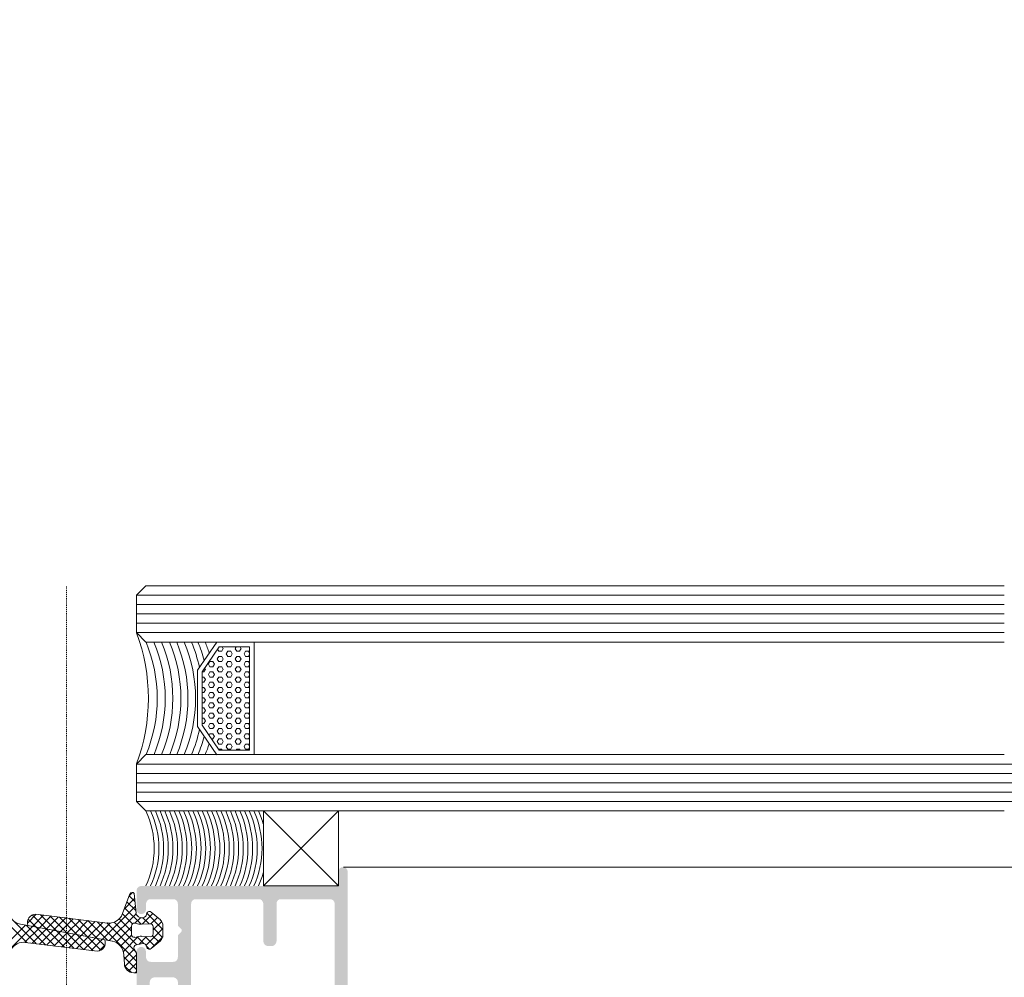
# Model space of a CAD drawing. Header units: millimetres. Extents: x -226731 to 126254, y -16359 to 60195.
# Tile 60 of 256: x -164127 to -164022, y 20937 to 21039. Entities that reach past the tile are written whole.
import ezdxf

# ---------------------------------------------------------------- set-up
doc = ezdxf.new("R2010")
doc.units = ezdxf.units.MM
doc.header["$LTSCALE"] = 0.1
doc.header["$MEASUREMENT"] = 0
doc.linetypes.add('CENTER', pattern=[2, 1.25, -0.25, 0.25, -0.25])
for name, color, linetype, lineweight in [('0_CCE_ FF_SIDE WALL SPRINKLER', 6, 'Continuous', 0), ('2_Centerline', 1, 'CENTER', 15), ('3_Hatch', 8, 'Continuous', 0), ('4. Glass', 140, 'Continuous', 15), ('SPRINKLER COVERAGE AREA', 1, 'Continuous', 9)]:
    doc.layers.add(name, color=color, linetype=linetype, lineweight=lineweight)
doc.layers.add('FIRE FIGHTING SERVICES', color=5, linetype='Continuous')

# ---------------------------------------------------------------- blocks, each defined once
blk = doc.blocks.new('*U429')
at = {"layer": '3_Hatch', "color": 8}
for p, q in [((29.56, 30.01), (1150, 30.01)), ((1150, 23, 0), (7.48, 23)), ((1150, 22, 0), (7.48, 22)), ((1150, 21, 0), (7.48, 21)), ((1150, 20, 0), (7.48, 20)), ((1150, 19, 0), (7.48, 19))]:
    blk.add_line(p, q, dxfattribs=at)
blk = doc.blocks.new('*U428')
at = {"layer": '3_Hatch'}
h = blk.add_hatch(color=8, dxfattribs=at)
h.dxf.hatch_style = 1
h.paths.add_polyline_path([(-28.61, 57.99), (-28.61, 92.53), (-28.57, 92.71), (-28.46, 92.87), (-28.28, 92.98), (-28.1, 93.02), (-22.9, 93.02), (-22.7, 92.98), (-22.54, 92.87), (-22.44, 92.71), (-22.41, 92.53), (-22.41, 57.99), (-22.44, 57.83), (-22.54, 57.65), (-22.7, 57.54), (-22.9, 57.52), (-28.1, 57.52), (-28.28, 57.54), (-28.46, 57.65), (-28.57, 57.83)], flags=16)
h.paths.add_polyline_path([(-22.35, 38.09), (-22.41, 37.89), (-22.41, 33.9), (-22.44, 33.7), (-22.54, 33.54), (-22.7, 33.43), (-22.9, 33.41), (-28.1, 33.41), (-28.28, 33.43), (-28.46, 33.54), (-28.57, 33.7), (-28.61, 33.9), (-28.61, 55.6), (-28.57, 55.8), (-28.46, 55.96), (-28.28, 56.07), (-28.1, 56.11), (-22.9, 56.11), (-22.7, 56.07), (-22.54, 55.96), (-22.44, 55.8), (-22.41, 55.6), (-22.41, 51.61), (-22.35, 51.41), (-22.24, 51.26), (-22.1, 51.15), (-21.9, 51.12), (-21.49, 51.12), (-21.31, 51.15), (-21.15, 51.26), (-21.04, 51.41), (-21, 51.61), (-21, 55.6), (-20.95, 55.8), (-20.84, 55.96), (-20.69, 56.07), (-20.49, 56.11), (-17.36, 56.11), (-17.16, 56.07), (-16.98, 55.96), (-16.87, 55.8), (-16.85, 55.6), (-16.85, 52.5), (-16.81, 52.32), (-16.7, 52.16), (-16.54, 52.05), (-16.35, 52.01), (-13.79, 52.01), (-13.61, 51.96), (-13.45, 51.85), (-13.34, 51.7), (-13.3, 51.5), (-13.3, 33.9), (-13.34, 33.7), (-13.45, 33.54), (-13.61, 33.43), (-13.79, 33.41), (-20.49, 33.41), (-20.69, 33.43), (-20.84, 33.54), (-20.95, 33.7), (-21, 33.9), (-21, 37.89), (-21.04, 38.09), (-21.15, 38.26), (-21.31, 38.37), (-21.49, 38.4), (-21.9, 38.4), (-22.1, 38.37), (-22.24, 38.26)], flags=16)
h.paths.add_polyline_path([(-11.89, 36.23), (-12.2, 36.54), (-12.29, 36.66), (-12.29, 36.83), (-12.2, 36.96), (-11.89, 37.27), (-11.89, 39.59), (-11.85, 39.79), (-11.74, 39.96), (-11.58, 40.07), (-11.38, 40.09), (-9, 40.09), (-8.8, 40.07), (-8.65, 39.96), (-8.54, 39.79), (-8.49, 39.59), (-8.49, 38.99), (-8.42, 38.75), (-8.36, 38.68), (-8.31, 38.6), (-8.23, 38.57), (-8.16, 38.53), (-8.09, 38.49), (-8, 38.49), (-7.92, 38.49), (-7.85, 38.51), (-7.78, 38.55), (-7.7, 38.59), (-7.65, 38.64), (-7.59, 38.69), (-7.54, 38.77), (-7.5, 38.86), (-7.48, 38.99), (-7.48, 43.3), (-7.52, 43.49), (-7.63, 43.65), (-7.79, 43.76), (-8, 43.8), (-8.38, 43.8), (-8.58, 43.76), (-8.76, 43.65), (-8.84, 43.49), (-8.89, 43.3), (-8.89, 42.24), (-8.93, 42.06), (-9.04, 41.9), (-9.2, 41.79), (-9.38, 41.73), (-11.38, 41.73), (-11.58, 41.79), (-11.74, 41.9), (-11.85, 42.06), (-11.89, 42.24), (-11.89, 51.5), (-11.85, 51.7), (-11.74, 51.85), (-11.58, 51.96), (-11.38, 52.01), (-9.38, 52.01), (-9.2, 51.96), (-9.04, 51.85), (-8.93, 51.7), (-8.89, 51.5), (-8.89, 49.91), (-8.84, 49.71), (-8.76, 49.54), (-8.58, 49.43), (-8.38, 49.4), (-8, 49.4), (-7.79, 49.43), (-7.63, 49.54), (-7.52, 49.71), (-7.48, 49.91), (-7.48, 57.01), (-7.52, 57.21), (-7.63, 57.35), (-7.79, 57.46), (-8, 57.52), (-9.92, 57.52), (-10.12, 57.46), (-10.26, 57.35), (-10.37, 57.21), (-10.43, 57.01), (-10.37, 56.8), (-10.26, 56.66), (-10.12, 56.55), (-9.92, 56.51), (-9.38, 56.51), (-9.2, 56.46), (-9.04, 56.35), (-8.93, 56.2), (-8.89, 56), (-8.89, 53.91), (-8.93, 53.71), (-9.04, 53.55), (-9.2, 53.44), (-9.38, 53.4), (-14.95, 53.4), (-15.15, 53.44), (-15.29, 53.55), (-15.4, 53.71), (-15.44, 53.91), (-15.44, 56), (-15.4, 56.2), (-15.29, 56.35), (-15.15, 56.46), (-14.95, 56.51), (-14.36, 56.51), (-14.25, 56.55), (-14.16, 56.58), (-14.07, 56.64), (-14.01, 56.71), (-13.96, 56.79), (-13.94, 56.88), (-13.92, 56.97), (-13.92, 57.06), (-13.94, 57.13), (-13.96, 57.22), (-14.01, 57.3), (-14.07, 57.37), (-14.16, 57.43), (-14.25, 57.48), (-14.42, 57.52), (-20.49, 57.52), (-20.69, 57.54), (-20.84, 57.65), (-20.95, 57.83), (-21, 57.99), (-21, 92.53), (-20.95, 92.71), (-20.84, 92.87), (-20.69, 92.98), (-20.49, 93.02), (-16.5, 93.02), (-16.3, 93.06), (-16.15, 93.17), (-16.04, 93.35), (-15.99, 93.52), (-15.99, 93.92), (-16.04, 94.12), (-16.15, 94.28), (-16.3, 94.39), (-16.5, 94.41), (-29.51, 94.41), (-29.69, 94.39), (-29.85, 94.28), (-29.96, 94.12), (-30, 93.92), (-30, 30.48), (-29.96, 30.3), (-29.85, 30.13), (-29.69, 30.02), (-29.51, 30.01), (-29.3, 30.02), (-29.14, 30.13), (-29.05, 30.3), (-29.01, 30.48), (-29.01, 31.49), (-28.96, 31.69), (-28.85, 31.84), (-28.7, 31.95), (-28.5, 32), (-8, 32), (-7.79, 32.04), (-7.63, 32.15), (-7.52, 32.31), (-7.48, 32.49), (-7.48, 34.51), (-7.52, 34.69), (-7.63, 34.85), (-7.79, 34.96), (-8, 35), (-8.18, 34.96), (-8.34, 34.85), (-8.45, 34.69), (-8.49, 34.51), (-8.49, 33.9), (-8.54, 33.7), (-8.65, 33.54), (-8.8, 33.43), (-9, 33.41), (-11.38, 33.41), (-11.58, 33.43), (-11.74, 33.54), (-11.85, 33.7), (-11.89, 33.9)])
at = {"layer": '2_Centerline', "color": 8, "ltscale": 0.25}
blk.add_line((0, 230.78), (0, 0), dxfattribs=at)
at = {"layer": '3_Hatch', "color": 8, "linetype": 'Continuous'}
for p, q in [((-7.48, 41.11), (-7.34, 41.26)), ((-7.48, 40.23), (-6.62, 41.09)), ((-6.21, 40.51), (-6.93, 41.23)), ((-6.14, 39.55), (-7.48, 40.9)), ((-7.48, 39.34), (-6.23, 40.59)), ((-3.29, 35.82), (-7.48, 40.01)), ((3.62, 36.31), (7.3, 39.98)), ((-7.65, 37.4), (-6.08, 38.98)), ((-4.3, 35.94), (-7.43, 39.07)), ((-7.23, 38.72), (-6.15, 39.79)), ((-4.12, 38.28), (-3.48, 38.92)), ((-3.83, 37.69), (-2.64, 38.88)), ((-2.21, 37.39), (-3.67, 38.85)), ((-1.13, 37.19), (-2.84, 38.9)), ((4.37, 36.17), (7.37, 39.17)), ((-10.3, 36.52), (-8.49, 38.34)), ((-10.28, 37.43), (-9.1, 38.61)), ((-9.19, 37.3), (-9.86, 37.97)), ((-8.39, 37.39), (-9.38, 38.37)), ((-8.51, 38.39), (-8.85, 38.73)), ((-8.55, 37.4), (-7.71, 38.23)), ((-7.55, 37.43), (-8.26, 38.14)), ((-5.1, 35.87), (-7.51, 38.27)), ((-7.44, 34.96), (-4.58, 37.83)), ((-6.94, 37.23), (-5.78, 38.4)), ((-6.94, 36.35), (-5.28, 38.01)), ((-2.28, 35.69), (-4.38, 37.79)), ((-3.3, 37.59), (-4.09, 38.39)), ((-3.08, 37.55), (-1.86, 38.78)), ((-2.34, 37.42), (-1.07, 38.68)), ((-0.04, 36.99), (-1.83, 38.78)), ((-1.59, 37.28), (-0.28, 38.59)), ((-0.85, 37.14), (0.5, 38.49)), ((1.05, 36.79), (-0.82, 38.65)), ((-0.1, 37), (1.29, 38.39)), ((2.13, 36.59), (0.19, 38.53)), ((0.64, 36.86), (2.08, 38.29)), ((3.22, 36.38), (1.2, 38.4)), ((1.39, 36.72), (2.86, 38.2)), ((2.13, 36.58), (3.65, 38.1)), ((4.3, 36.18), (2.21, 38.28)), ((2.88, 36.45), (4.44, 38)), ((7.48, 33.88), (3.21, 38.15)), ((7.22, 35.03), (4.22, 38.03)), ((-9.25, 36.47), (-10.26, 37.49)), ((-7.36, 34.16), (-3.83, 37.69)), ((-5.64, 35.52), (-6.94, 36.81)), ((-4.68, 35.96), (-3.08, 37.55)), ((-3.87, 35.89), (-2.34, 37.42)), ((-1.27, 35.57), (-3.3, 37.59)), ((-3.08, 35.79), (-1.59, 37.28)), ((-2.29, 35.69), (-0.85, 37.14)), ((-0.26, 35.44), (-2.21, 37.39)), ((-1.51, 35.6), (-0.1, 37)), ((0.74, 35.32), (-1.13, 37.19)), ((-0.72, 35.5), (0.64, 36.86)), ((1.75, 35.19), (-0.04, 36.99)), ((2.76, 35.07), (1.05, 36.79)), ((-8.57, 34.91), (-10.3, 36.65)), ((-10.17, 35.78), (-9.25, 36.69)), ((-9.71, 35.35), (-9.02, 36.04)), ((-9.23, 34.95), (-8.09, 36.08)), ((-8.16, 35.39), (-8.82, 36.04)), ((-6.21, 34.32), (-7.98, 36.09)), ((-7.91, 35.38), (-7.31, 35.98)), ((-5.97, 34.96), (-7.04, 36.04)), ((0.07, 35.4), (1.39, 36.72)), ((0.86, 35.31), (2.13, 36.58)), ((1.64, 35.21), (2.88, 36.45)), ((3.63, 35.09), (2.13, 36.59)), ((2.43, 35.11), (3.62, 36.31)), ((4.07, 35.53), (3.22, 36.38)), ((3.22, 35.01), (4.15, 35.95)), ((-6.46, 33.68), (-7.4, 34.63)), ((-6.7, 33.04), (-7.31, 33.65)), ((-7.28, 33.35), (-6.15, 34.49)), ((-7.06, 32.7), (-6.69, 33.06)), ((-19.53, 17.26, 0.02), (-19.43, 17.43, 0.02)), ((-19.43, 16.88, 0.02), (-19.53, 17.05, 0.02)), ((-19.11, 17.43, 0.02), (-19.43, 17.43, 0.02)), ((-19.11, 16.88, 0.02), (-19.43, 16.88, 0.02)), ((-18.95, 17.16, 0.02), (-19.11, 17.43, 0.02)), ((-19.11, 16.88, 0.02), (-18.95, 17.15, 0.02)), ((-18.63, 16.6, 0.02), (-18.47, 16.88, 0.02)), ((-18.47, 17.43, 0.02), (-18.52, 17.51, 0.02)), ((-18.16, 17.43, 0.02), (-18.48, 17.43, 0.02)), ((-18.16, 16.88, 0.02), (-18.48, 16.88, 0.02)), ((-18.16, 17.43, 0.02), (-18.11, 17.51, 0.02)), ((-18, 16.61, 0.02), (-18.16, 16.88, 0.02)), ((-17.68, 17.15, 0.02), (-17.52, 17.43, 0.02)), ((-17.52, 16.88, 0.02), (-17.68, 17.16, 0.02)), ((-17.21, 17.43, 0.02), (-17.53, 17.43, 0.02)), ((-17.21, 16.88, 0.02), (-17.53, 16.88, 0.02)), ((-17.05, 17.16, 0.02), (-17.2, 17.43, 0.02)), ((-17.2, 16.88, 0.02), (-17.05, 17.15, 0.02)), ((-16.73, 16.6, 0.02), (-16.57, 16.88, 0.02)), ((-16.57, 17.43, 0.02), (-16.61, 17.51, 0.02)), ((-16.26, 17.43, 0.02), (-16.57, 17.43, 0.02)), ((-16.26, 16.88, 0.02), (-16.57, 16.88, 0.02)), ((-16.25, 17.43, 0.02), (-16.24, 17.44, 0.02)), ((-16.09, 16.61, 0.02), (-16.25, 16.88, 0.02)), ((-19.53, 16.16, 0.02), (-19.43, 16.33, 0.02)), ((-19.43, 15.78, 0.02), (-19.53, 15.96, 0.02)), ((-19.11, 16.33, 0.02), (-19.43, 16.33, 0.02)), ((-19.11, 15.78, 0.02), (-19.43, 15.78, 0.02)), ((-18.95, 16.06, 0.02), (-19.11, 16.33, 0.02)), ((-19.11, 15.78, 0.02), (-18.95, 16.05, 0.02)), ((-18.47, 16.33, 0.02), (-18.63, 16.61, 0.02)), ((-18.63, 15.5, 0.02), (-18.47, 15.78, 0.02)), ((-18.16, 16.33, 0.02), (-18.48, 16.33, 0.02)), ((-18.16, 15.78, 0.02), (-18.48, 15.78, 0.02)), ((-18.16, 16.33, 0.02), (-18, 16.6, 0.02)), ((-18, 15.51, 0.02), (-18.16, 15.78, 0.02)), ((-17.68, 16.05, 0.02), (-17.52, 16.33, 0.02)), ((-17.52, 15.78, 0.02), (-17.68, 16.06, 0.02)), ((-17.21, 16.33, 0.02), (-17.53, 16.33, 0.02)), ((-17.21, 15.78, 0.02), (-17.53, 15.78, 0.02)), ((-17.05, 16.06, 0.02), (-17.2, 16.33, 0.02)), ((-17.2, 15.78, 0.02), (-17.05, 16.05, 0.02)), ((-16.57, 16.33, 0.02), (-16.73, 16.61, 0.02)), ((-16.73, 15.5, 0.02), (-16.57, 15.78, 0.02)), ((-16.26, 16.33, 0.02), (-16.57, 16.33, 0.02)), ((-16.26, 15.78, 0.02), (-16.57, 15.78, 0.02)), ((-16.25, 16.33, 0.02), (-16.09, 16.6, 0.02)), ((-16.09, 15.51, 0.02), (-16.25, 15.78, 0.02)), ((-15.78, 16.05, 0.02), (-15.62, 16.33, 0.02)), ((-15.62, 15.78, 0.02), (-15.78, 16.06, 0.02)), ((-15.48, 16.33, 0.02), (-15.62, 16.33, 0.02)), ((-15.3, 15.78, 0.02), (-15.62, 15.78, 0.02)), ((-15.3, 15.78, 0.02), (-15.21, 15.93, 0.02)), ((-19.53, 15.06, 0.02), (-19.43, 15.23, 0.02)), ((-19.43, 14.68, 0.02), (-19.53, 14.86, 0.02)), ((-19.11, 15.23, 0.02), (-19.43, 15.23, 0.02)), ((-18.95, 14.96, 0.02), (-19.11, 15.23, 0.02)), ((-19.11, 14.68, 0.02), (-18.95, 14.95, 0.02)), ((-18.47, 15.23, 0.02), (-18.63, 15.51, 0.02)), ((-18.16, 15.23, 0.02), (-18.48, 15.23, 0.02)), ((-18.16, 15.23, 0.02), (-18, 15.5, 0.02)), ((-17.68, 14.95, 0.02), (-17.52, 15.23, 0.02)), ((-17.52, 14.68, 0.02), (-17.68, 14.96, 0.02)), ((-17.21, 15.23, 0.02), (-17.53, 15.23, 0.02)), ((-17.05, 14.96, 0.02), (-17.2, 15.23, 0.02)), ((-17.2, 14.68, 0.02), (-17.05, 14.95, 0.02)), ((-16.57, 15.23, 0.02), (-16.73, 15.51, 0.02)), ((-16.26, 15.23, 0.02), (-16.57, 15.23, 0.02)), ((-16.25, 15.23, 0.02), (-16.09, 15.5, 0.02)), ((-15.78, 14.95, 0.02), (-15.62, 15.23, 0.02)), ((-15.62, 14.68, 0.02), (-15.78, 14.96, 0.02)), ((-15.3, 15.23, 0.02), (-15.62, 15.23, 0.02)), ((-15.14, 14.96, 0.02), (-15.3, 15.23, 0.02)), ((-15.3, 14.68, 0.02), (-15.14, 14.95, 0.02)), ((-19.53, 13.96, 0.02), (-19.43, 14.13, 0.02)), ((-19.43, 13.58, 0.02), (-19.53, 13.76, 0.02)), ((-19.11, 14.68, 0.02), (-19.43, 14.68, 0.02)), ((-19.11, 14.13, 0.02), (-19.43, 14.13, 0.02)), ((-18.95, 13.86, 0.02), (-19.11, 14.13, 0.02)), ((-19.11, 13.58, 0.02), (-18.95, 13.85, 0.02)), ((-18.63, 14.4, 0.02), (-18.47, 14.68, 0.02)), ((-18.47, 14.13, 0.02), (-18.63, 14.41, 0.02)), ((-18.16, 14.68, 0.02), (-18.48, 14.68, 0.02)), ((-18.16, 14.13, 0.02), (-18.48, 14.13, 0.02)), ((-18, 14.41, 0.02), (-18.16, 14.68, 0.02)), ((-18.16, 14.13, 0.02), (-18, 14.4, 0.02)), ((-17.68, 13.85, 0.02), (-17.52, 14.13, 0.02)), ((-17.52, 13.58, 0.02), (-17.68, 13.86, 0.02)), ((-17.21, 14.68, 0.02), (-17.53, 14.68, 0.02)), ((-17.21, 14.13, 0.02), (-17.53, 14.13, 0.02)), ((-17.05, 13.86, 0.02), (-17.2, 14.13, 0.02)), ((-17.2, 13.58, 0.02), (-17.05, 13.85, 0.02)), ((-16.73, 14.4, 0.02), (-16.57, 14.68, 0.02)), ((-16.57, 14.13, 0.02), (-16.73, 14.41, 0.02)), ((-16.26, 14.68, 0.02), (-16.57, 14.68, 0.02)), ((-16.26, 14.13, 0.02), (-16.57, 14.13, 0.02)), ((-16.09, 14.41, 0.02), (-16.25, 14.68, 0.02)), ((-16.25, 14.13, 0.02), (-16.09, 14.4, 0.02)), ((-15.78, 13.85, 0.02), (-15.62, 14.13, 0.02)), ((-15.62, 13.58, 0.02), (-15.78, 13.86, 0.02)), ((-15.3, 14.68, 0.02), (-15.62, 14.68, 0.02)), ((-15.3, 14.13, 0.02), (-15.62, 14.13, 0.02)), ((-15.14, 13.86, 0.02), (-15.3, 14.13, 0.02)), ((-15.3, 13.58, 0.02), (-15.14, 13.85, 0.02)), ((-14.82, 14.4, 0.02), (-14.66, 14.68, 0.02)), ((-14.66, 14.13, 0.02), (-14.82, 14.41, 0.02)), ((-14.47, 14.68, 0.02), (-14.67, 14.68, 0.02)), ((-14.47, 14.13, 0.02), (-14.67, 14.13, 0.02)), ((-19.53, 12.86, 0.02), (-19.43, 13.03, 0.02)), ((-19.43, 12.48, 0.02), (-19.53, 12.66, 0.02)), ((-19.11, 13.58, 0.02), (-19.43, 13.58, 0.02)), ((-19.11, 13.03, 0.02), (-19.43, 13.03, 0.02)), ((-18.95, 12.76, 0.02), (-19.11, 13.03, 0.02)), ((-19.11, 12.48, 0.02), (-18.95, 12.75, 0.02)), ((-18.63, 13.3, 0.02), (-18.47, 13.58, 0.02)), ((-18.47, 13.03, 0.02), (-18.63, 13.31, 0.02)), ((-18.16, 13.58, 0.02), (-18.48, 13.58, 0.02)), ((-18.16, 13.03, 0.02), (-18.48, 13.03, 0.02)), ((-18, 13.31, 0.02), (-18.16, 13.58, 0.02)), ((-18.16, 13.03, 0.02), (-18, 13.3, 0.02)), ((-17.68, 12.75, 0.02), (-17.52, 13.03, 0.02)), ((-17.52, 12.48, 0.02), (-17.68, 12.76, 0.02)), ((-17.21, 13.58, 0.02), (-17.53, 13.58, 0.02)), ((-17.21, 13.03, 0.02), (-17.53, 13.03, 0.02)), ((-17.05, 12.76, 0.02), (-17.2, 13.03, 0.02)), ((-17.2, 12.48, 0.02), (-17.05, 12.75, 0.02)), ((-16.73, 13.3, 0.02), (-16.57, 13.58, 0.02)), ((-16.57, 13.03, 0.02), (-16.73, 13.31, 0.02)), ((-16.26, 13.58, 0.02), (-16.57, 13.58, 0.02)), ((-16.26, 13.03, 0.02), (-16.57, 13.03, 0.02)), ((-16.09, 13.31, 0.02), (-16.25, 13.58, 0.02)), ((-16.25, 13.03, 0.02), (-16.09, 13.3, 0.02)), ((-15.78, 12.75, 0.02), (-15.62, 13.03, 0.02)), ((-15.62, 12.48, 0.02), (-15.78, 12.76, 0.02)), ((-15.3, 13.58, 0.02), (-15.62, 13.58, 0.02)), ((-15.3, 13.03, 0.02), (-15.62, 13.03, 0.02)), ((-15.14, 12.76, 0.02), (-15.3, 13.03, 0.02)), ((-15.3, 12.48, 0.02), (-15.14, 12.75, 0.02)), ((-14.82, 13.3, 0.02), (-14.66, 13.58, 0.02)), ((-14.66, 13.03, 0.02), (-14.82, 13.31, 0.02)), ((-14.47, 13.58, 0.02), (-14.67, 13.58, 0.02)), ((-14.47, 13.03, 0.02), (-14.67, 13.03, 0.02)), ((-19.53, 11.76, 0.02), (-19.43, 11.93, 0.02)), ((-19.43, 11.38, 0.02), (-19.53, 11.56, 0.02)), ((-19.11, 12.48, 0.02), (-19.43, 12.48, 0.02)), ((-19.11, 11.93, 0.02), (-19.43, 11.93, 0.02)), ((-18.95, 11.66, 0.02), (-19.11, 11.93, 0.02)), ((-19.11, 11.38, 0.02), (-18.95, 11.65, 0.02)), ((-18.63, 12.2, 0.02), (-18.47, 12.48, 0.02)), ((-18.47, 11.93, 0.02), (-18.63, 12.21, 0.02)), ((-18.16, 12.48, 0.02), (-18.48, 12.48, 0.02)), ((-18.16, 11.93, 0.02), (-18.48, 11.93, 0.02)), ((-18, 12.21, 0.02), (-18.16, 12.48, 0.02)), ((-18.16, 11.93, 0.02), (-18, 12.2, 0.02)), ((-17.68, 11.65, 0.02), (-17.52, 11.93, 0.02)), ((-17.52, 11.38, 0.02), (-17.68, 11.66, 0.02)), ((-17.21, 12.48, 0.02), (-17.53, 12.48, 0.02)), ((-17.21, 11.93, 0.02), (-17.53, 11.93, 0.02)), ((-17.05, 11.66, 0.02), (-17.2, 11.93, 0.02)), ((-17.2, 11.38, 0.02), (-17.05, 11.65, 0.02)), ((-16.73, 12.2, 0.02), (-16.57, 12.48, 0.02)), ((-16.57, 11.93, 0.02), (-16.73, 12.21, 0.02)), ((-16.26, 12.48, 0.02), (-16.57, 12.48, 0.02)), ((-16.26, 11.93, 0.02), (-16.57, 11.93, 0.02)), ((-16.09, 12.21, 0.02), (-16.25, 12.48, 0.02)), ((-16.25, 11.93, 0.02), (-16.09, 12.2, 0.02)), ((-15.78, 11.65, 0.02), (-15.62, 11.93, 0.02)), ((-15.62, 11.38, 0.02), (-15.78, 11.66, 0.02)), ((-15.3, 12.48, 0.02), (-15.62, 12.48, 0.02)), ((-15.3, 11.93, 0.02), (-15.62, 11.93, 0.02)), ((-15.14, 11.66, 0.02), (-15.3, 11.93, 0.02)), ((-15.3, 11.38, 0.02), (-15.14, 11.65, 0.02)), ((-14.82, 12.2, 0.02), (-14.66, 12.48, 0.02)), ((-14.66, 11.93, 0.02), (-14.82, 12.21, 0.02)), ((-14.47, 12.48, 0.02), (-14.67, 12.48, 0.02)), ((-14.47, 11.93, 0.02), (-14.67, 11.93, 0.02)), ((-19.53, 10.66, 0.02), (-19.43, 10.83, 0.02)), ((-19.11, 11.38, 0.02), (-19.43, 11.38, 0.02)), ((-19.11, 10.83, 0.02), (-19.43, 10.83, 0.02)), ((-18.95, 10.56, 0.02), (-19.11, 10.83, 0.02)), ((-19.11, 10.28, 0.02), (-18.95, 10.55, 0.02)), ((-18.63, 11.1, 0.02), (-18.47, 11.38, 0.02)), ((-18.47, 10.83, 0.02), (-18.63, 11.11, 0.02)), ((-18.16, 11.38, 0.02), (-18.48, 11.38, 0.02)), ((-18.16, 10.83, 0.02), (-18.48, 10.83, 0.02)), ((-18, 11.11, 0.02), (-18.16, 11.38, 0.02)), ((-18.16, 10.83, 0.02), (-18, 11.1, 0.02)), ((-17.68, 10.55, 0.02), (-17.52, 10.83, 0.02)), ((-17.52, 10.28, 0.02), (-17.68, 10.56, 0.02)), ((-17.21, 11.38, 0.02), (-17.53, 11.38, 0.02)), ((-17.21, 10.83, 0.02), (-17.53, 10.83, 0.02)), ((-17.05, 10.56, 0.02), (-17.2, 10.83, 0.02)), ((-17.2, 10.28, 0.02), (-17.05, 10.55, 0.02)), ((-16.73, 11.1, 0.02), (-16.57, 11.38, 0.02)), ((-16.57, 10.83, 0.02), (-16.73, 11.11, 0.02)), ((-16.26, 11.38, 0.02), (-16.57, 11.38, 0.02)), ((-16.26, 10.83, 0.02), (-16.57, 10.83, 0.02)), ((-16.09, 11.11, 0.02), (-16.25, 11.38, 0.02)), ((-16.25, 10.83, 0.02), (-16.09, 11.1, 0.02)), ((-15.78, 10.55, 0.02), (-15.62, 10.83, 0.02)), ((-15.62, 10.28, 0.02), (-15.78, 10.56, 0.02)), ((-15.3, 11.38, 0.02), (-15.62, 11.38, 0.02)), ((-15.3, 10.83, 0.02), (-15.62, 10.83, 0.02)), ((-15.14, 10.56, 0.02), (-15.3, 10.83, 0.02)), ((-15.3, 10.28, 0.02), (-15.14, 10.55, 0.02)), ((-14.82, 11.1, 0.02), (-14.66, 11.38, 0.02)), ((-14.66, 10.83, 0.02), (-14.82, 11.11, 0.02)), ((-14.47, 11.38, 0.02), (-14.67, 11.38, 0.02)), ((-14.47, 10.83, 0.02), (-14.67, 10.83, 0.02)), ((-19.43, 10.28, 0.02), (-19.53, 10.46, 0.02)), ((-19.53, 9.56, 0.02), (-19.43, 9.73, 0.02)), ((-19.11, 10.28, 0.02), (-19.43, 10.28, 0.02)), ((-19.11, 9.73, 0.02), (-19.43, 9.73, 0.02)), ((-18.95, 9.46, 0.02), (-19.11, 9.73, 0.02)), ((-19.11, 9.18, 0.02), (-18.95, 9.45, 0.02)), ((-18.63, 10, 0.02), (-18.47, 10.28, 0.02)), ((-18.47, 9.73, 0.02), (-18.63, 10.01, 0.02)), ((-18.16, 10.28, 0.02), (-18.48, 10.28, 0.02)), ((-18.16, 9.73, 0.02), (-18.48, 9.73, 0.02)), ((-18, 10.01, 0.02), (-18.16, 10.28, 0.02)), ((-18.16, 9.73, 0.02), (-18, 10, 0.02)), ((-17.68, 9.45, 0.02), (-17.52, 9.73, 0.02)), ((-17.52, 9.18, 0.02), (-17.68, 9.46, 0.02)), ((-17.21, 10.28, 0.02), (-17.53, 10.28, 0.02)), ((-17.21, 9.73, 0.02), (-17.53, 9.73, 0.02)), ((-17.05, 9.46, 0.02), (-17.2, 9.73, 0.02)), ((-17.2, 9.18, 0.02), (-17.05, 9.45, 0.02)), ((-16.73, 10, 0.02), (-16.57, 10.28, 0.02)), ((-16.57, 9.73, 0.02), (-16.73, 10.01, 0.02)), ((-16.26, 10.28, 0.02), (-16.57, 10.28, 0.02)), ((-16.26, 9.73, 0.02), (-16.57, 9.73, 0.02)), ((-16.09, 10.01, 0.02), (-16.25, 10.28, 0.02)), ((-16.25, 9.73, 0.02), (-16.09, 10, 0.02)), ((-15.78, 9.45, 0.02), (-15.62, 9.73, 0.02)), ((-15.62, 9.18, 0.02), (-15.78, 9.46, 0.02)), ((-15.3, 10.28, 0.02), (-15.62, 10.28, 0.02)), ((-15.3, 9.73, 0.02), (-15.62, 9.73, 0.02)), ((-15.14, 9.46, 0.02), (-15.3, 9.73, 0.02)), ((-15.3, 9.18, 0.02), (-15.14, 9.45, 0.02)), ((-14.82, 10, 0.02), (-14.66, 10.28, 0.02)), ((-14.66, 9.73, 0.02), (-14.82, 10.01, 0.02)), ((-14.47, 10.28, 0.02), (-14.67, 10.28, 0.02)), ((-14.47, 9.73, 0.02), (-14.67, 9.73, 0.02)), ((-19.43, 9.18, 0.02), (-19.53, 9.36, 0.02)), ((-19.53, 8.46, 0.02), (-19.43, 8.63, 0.02)), ((-19.11, 9.18, 0.02), (-19.43, 9.18, 0.02)), ((-19.11, 8.63, 0.02), (-19.43, 8.63, 0.02)), ((-18.95, 8.36, 0.02), (-19.11, 8.63, 0.02)), ((-18.63, 8.9, 0.02), (-18.47, 9.18, 0.02)), ((-18.47, 8.63, 0.02), (-18.63, 8.91, 0.02)), ((-18.16, 9.18, 0.02), (-18.48, 9.18, 0.02)), ((-18.16, 8.63, 0.02), (-18.48, 8.63, 0.02)), ((-18, 8.91, 0.02), (-18.16, 9.18, 0.02)), ((-18.16, 8.63, 0.02), (-18, 8.9, 0.02)), ((-17.68, 8.35, 0.02), (-17.52, 8.63, 0.02)), ((-17.21, 9.18, 0.02), (-17.53, 9.18, 0.02)), ((-17.21, 8.63, 0.02), (-17.53, 8.63, 0.02)), ((-17.05, 8.36, 0.02), (-17.2, 8.63, 0.02)), ((-16.73, 8.9, 0.02), (-16.57, 9.18, 0.02)), ((-16.57, 8.63, 0.02), (-16.73, 8.91, 0.02)), ((-16.26, 9.18, 0.02), (-16.57, 9.18, 0.02)), ((-16.26, 8.63, 0.02), (-16.57, 8.63, 0.02)), ((-16.09, 8.91, 0.02), (-16.25, 9.18, 0.02)), ((-16.25, 8.63, 0.02), (-16.09, 8.9, 0.02)), ((-15.78, 8.35, 0.02), (-15.62, 8.63, 0.02)), ((-15.3, 9.18, 0.02), (-15.62, 9.18, 0.02)), ((-15.3, 8.63, 0.02), (-15.62, 8.63, 0.02)), ((-15.14, 8.36, 0.02), (-15.3, 8.63, 0.02)), ((-14.82, 8.9, 0.02), (-14.66, 9.18, 0.02)), ((-14.74, 8.77, 0.02), (-14.82, 8.91, 0.02)), ((-14.47, 9.18, 0.02), (-14.67, 9.18, 0.02)), ((-19.43, 8.08, 0.02), (-19.53, 8.26, 0.02)), ((-19.53, 7.36, 0.02), (-19.43, 7.53, 0.02)), ((-19.11, 8.08, 0.02), (-19.43, 8.08, 0.02)), ((-19.11, 7.53, 0.02), (-19.43, 7.53, 0.02)), ((-19.11, 8.08, 0.02), (-18.95, 8.35, 0.02)), ((-18.95, 7.26, 0.02), (-19.11, 7.53, 0.02)), ((-18.63, 7.8, 0.02), (-18.47, 8.08, 0.02)), ((-18.47, 7.53, 0.02), (-18.63, 7.81, 0.02)), ((-18.16, 8.08, 0.02), (-18.48, 8.08, 0.02)), ((-18.16, 7.53, 0.02), (-18.48, 7.53, 0.02)), ((-18, 7.81, 0.02), (-18.16, 8.08, 0.02)), ((-18.16, 7.53, 0.02), (-18, 7.8, 0.02)), ((-17.52, 8.08, 0.02), (-17.68, 8.36, 0.02)), ((-17.68, 7.25, 0.02), (-17.52, 7.53, 0.02)), ((-17.21, 8.08, 0.02), (-17.53, 8.08, 0.02)), ((-17.21, 7.53, 0.02), (-17.53, 7.53, 0.02)), ((-17.2, 8.08, 0.02), (-17.05, 8.35, 0.02)), ((-17.05, 7.26, 0.02), (-17.2, 7.53, 0.02)), ((-16.73, 7.8, 0.02), (-16.57, 8.08, 0.02)), ((-16.57, 7.53, 0.02), (-16.73, 7.81, 0.02)), ((-16.26, 8.08, 0.02), (-16.57, 8.08, 0.02)), ((-16.26, 7.53, 0.02), (-16.57, 7.53, 0.02)), ((-16.09, 7.81, 0.02), (-16.25, 8.08, 0.02)), ((-16.25, 7.53, 0.02), (-16.09, 7.8, 0.02)), ((-15.62, 8.08, 0.02), (-15.78, 8.36, 0.02)), ((-15.74, 7.31, 0.02), (-15.62, 7.53, 0.02)), ((-15.3, 8.08, 0.02), (-15.62, 8.08, 0.02)), ((-15.59, 7.53, 0.02), (-15.62, 7.53, 0.02)), ((-15.3, 8.08, 0.02), (-15.14, 8.35, 0.02)), ((-19.43, 6.98, 0.02), (-19.53, 7.16, 0.02)), ((-19.11, 6.98, 0.02), (-19.43, 6.98, 0.02)), ((-19.11, 6.98, 0.02), (-18.95, 7.25, 0.02)), ((-18.63, 6.7, 0.02), (-18.47, 6.98, 0.02)), ((-18.52, 6.51, 0.02), (-18.63, 6.71, 0.02)), ((-18.16, 6.98, 0.02), (-18.48, 6.98, 0.02)), ((-18, 6.71, 0.02), (-18.16, 6.98, 0.02)), ((-18.11, 6.51, 0.02), (-18, 6.7, 0.02)), ((-17.52, 6.98, 0.02), (-17.68, 7.26, 0.02)), ((-17.21, 6.98, 0.02), (-17.53, 6.98, 0.02)), ((-17.2, 6.98, 0.02), (-17.05, 7.25, 0.02)), ((-16.73, 6.7, 0.02), (-16.57, 6.98, 0.02)), ((-16.61, 6.51, 0.02), (-16.73, 6.71, 0.02)), ((-16.26, 6.98, 0.02), (-16.57, 6.98, 0.02)), ((-16.12, 6.76, 0.02), (-16.25, 6.98, 0.02))]:
    blk.add_line(p, q, dxfattribs=at)
at = {"layer": '3_Hatch', "color": 8}
for p, q in [((-7.18, 41.26), (-7.48, 41.26)), ((-7.48, 41.26), (-7.48, 39.17)), ((-6.13, 39.35), (-6.18, 40.31)), ((-7.48, 39.17), (-7.23, 38.73)), ((4.38, 38.01), (-3.27, 38.95)), ((-9.04, 38.66), (-10.02, 37.84)), ((-8.47, 38.28), (-8.57, 38.54)), ((-7.43, 38.29), (-8.15, 38.14)), ((4.1, 36.22), (-4.9, 37.89)), ((-10.3, 37.23), (-10.3, 36.23)), ((-9.25, 36.33), (-9.25, 37.12)), ((-8.93, 37.42), (-8.01, 37.37)), ((-7.72, 37.39), (-7.3, 37.48)), ((-6.94, 37.18), (-6.94, 36.27)), ((-4.1, 37.74), (4.9, 36.07)), ((-8.01, 36.08), (-8.93, 36.03)), ((-7.3, 35.97), (-7.72, 36.06)), ((-4.38, 35.95), (3.27, 35.01)), ((-10.02, 35.61), (-9.04, 34.79)), ((-8.57, 34.91), (-8.47, 35.24)), ((-7.43, 34.91), (-7.23, 32.8)), ((-6.78, 32.83), (-5.87, 35.22)), ((-29.01, 32), (-21.01, 32)), ((-29.01, 24), (-29.01, 32)), ((-29.01, 32), (-21.01, 24)), ((-21.01, 32), (-29.01, 24)), ((-29.01, 24), (-29.01, 32)), ((-21.01, 32), (-21.01, 24)), ((-21.01, 24), (-21.01, 32)), ((-29.56, 30.01), (-100, 30.01)), ((-21.01, 24), (-29.01, 24)), ((-100, 23, 0), (-7.48, 23)), ((-100, 22, 0), (-7.48, 22)), ((-100, 21, 0), (-7.48, 21)), ((-100, 20, 0), (-7.48, 20)), ((-100, 19, 0), (-7.48, 19)), ((-20.03, 6.01, 0.02), (-20.03, 18.01, 0.02)), ((-16.03, 18.01, 0.02), (-13.97, 15.01, 0.02)), ((-19.53, 6.51, 0.02), (-19.53, 17.51, 0.02)), ((-19.53, 17.51, 0.02), (-16.29, 17.51, 0.02)), ((-16.29, 17.51, 0.02), (-14.47, 14.86, 0.02)), ((-14.47, 14.86, 0.02), (-14.47, 9.17, 0.02)), ((-13.97, 15.01, 0.02), (-13.97, 9.01, 0.02)), ((-14.47, 9.17, 0.02), (-16.29, 6.51, 0.02)), ((-13.97, 9.01, 0.02), (-16.03, 6.01, 0.02)), ((-16.29, 6.51, 0.02), (-19.53, 6.51, 0.02)), ((-100, 5, 0), (-7.48, 5)), ((-100, 4, 0), (-7.48, 4)), ((-100, 3, 0), (-7.48, 3)), ((-100, 2, 0), (-7.48, 2)), ((-100, 1, 0), (-7.48, 1))]:
    blk.add_line(p, q, dxfattribs=at)
for centre, radius, start, end in [((-7.18, 40.26), 1, 2.9793, 90), ((-4.63, 39.37), 1.5, 180.5805, 259.4803), ((-3.25, 38.05), 0.9, 91.0175, 200.2869), ((-9.5, 37.23), 0.8, 130, 180), ((-8.85, 38.43), 0.3, 22.2031, 130), ((-8.21, 38.43), 0.3, 210, 281.9731), ((-7.5, 38.58), 0.3, 281.9731, 29.6447), ((4.57, 39.5), 1.5, 262.7957, 329.961), ((-8.95, 37.12), 0.3, 86.8644, 180), ((-7.95, 38.46), 1.1, 266.8644, 281.9731), ((-7.24, 37.18), 0.3, 0, 101.9731), ((-9.5, 36.23), 0.8, 180, 230), ((-8.95, 36.33), 0.3, 180, 273.1356), ((-7.95, 34.99), 1.1, 78.0269, 93.1356), ((-7.24, 36.27), 0.3, 258.0269, 0), ((-4.57, 34.46), 1.5, 82.7957, 149.961), ((3.25, 35.91), 0.9, 271.0175, 20.2869), ((4.63, 34.6), 1.5, 0.5805, 79.4803), ((-8.85, 35.02), 0.3, 230, 337.7969), ((-8.04, 34.76), 0.635, 13.3802, 131.9125), ((-7.02, 32.96), 0.271, 217.2128, 329.9224), ((-11.77, 28, 0), 9.59, 155.3498, 164.5957), ((-11.27, 28, 0), 9.59, 155.3498, 204.6502), ((-10.77, 28, 0), 9.59, 155.3498, 204.6502), ((-10.27, 28, 0), 9.59, 155.3498, 204.6502), ((-9.77, 28, 0), 9.59, 155.3498, 204.6502), ((-9.27, 28, 0), 9.59, 155.3498, 204.6502), ((-8.77, 28, 0), 9.59, 155.3498, 204.6502), ((-8.27, 28, 0), 9.59, 155.3498, 204.6502), ((-7.77, 28, 0), 9.59, 155.3498, 204.6502), ((-7.27, 28, 0), 9.59, 155.3498, 204.6502), ((-6.77, 28, 0), 9.59, 155.3498, 204.6502), ((-6.27, 28, 0), 9.59, 155.3498, 204.6502), ((-5.77, 28, 0), 9.59, 155.3498, 204.6502), ((-5.27, 28, 0), 9.59, 155.3498, 204.6502), ((-4.77, 28, 0), 9.59, 155.3498, 204.6502), ((-4.27, 28, 0), 9.59, 155.3498, 204.6502), ((-3.77, 28, 0), 9.59, 155.3498, 204.6502), ((-3.27, 28, 0), 9.59, 155.3498, 204.6502), ((-2.77, 28, 0), 9.59, 155.3498, 204.6502), ((-2.27, 28, 0), 9.59, 155.3498, 204.6502), ((-1.77, 28, 0), 9.59, 155.3498, 204.6502), ((-1.27, 28, 0), 9.59, 155.3498, 204.6502), ((-0.77, 28, 0), 9.59, 155.3498, 204.6502), ((-0.27, 28, 0), 9.59, 155.3498, 204.6502), ((0.23, 28, 0), 9.59, 155.3498, 204.6502), ((-11.77, 28, 0), 9.59, 195.4043, 204.6502), ((11.33, 12, 0.03), 20.07, 159.5887, 200.4113), ((-0.39, 12.01, 0.02), 15.61, 157.4346, 161.9459), ((0.38, 12.01, 0.02), 15.61, 157.4346, 164.9477), ((1.07, 12.01, 0.02), 15.61, 157.4346, 167.7859), ((1.84, 12.01, 0.02), 15.61, 157.4346, 202.6117), ((2.65, 12.01, 0.02), 15.61, 157.4346, 202.6117), ((3.4, 12.01, 0.02), 15.61, 157.4346, 202.6117), ((4.26, 12.01, 0.02), 15.61, 157.4346, 202.6117), ((5.07, 12.01, 0.02), 15.61, 157.4346, 202.6117), ((5.92, 12, 0), 15.61, 157.4346, 202.6117), ((1.07, 12.01, 0.02), 15.61, 192.2141, 202.6117), ((0.38, 12.01, 0.02), 15.61, 195.0523, 202.6117), ((-0.39, 12.01, 0.02), 15.61, 198.0541, 202.6117)]:
    blk.add_arc(centre, radius, start, end, dxfattribs=at)
at = {"layer": '4. Glass', "color": 8}
for p, q in [((-8.48, 24), (-100, 24)), ((-7.48, 23), (-8.48, 24)), ((-7.48, 19), (-7.48, 23)), ((-8.48, 18), (-7.48, 19)), ((-100, 18), (-8.48, 18)), ((-8.48, 6), (-100, 6)), ((-7.48, 5), (-8.48, 6)), ((-7.48, 1), (-7.48, 5)), ((-100, 0), (-8.48, 0)), ((-8.48, 0), (-7.48, 1))]:
    blk.add_line(p, q, dxfattribs=at)
blk = doc.blocks.new('A$C2AD535C3')
at = {"layer": 'SPRINKLER COVERAGE AREA', "color": 1}
blk.add_circle((0, 0), 2500, dxfattribs=at)
blk = doc.blocks.new('G$C3584CA52')
at = {"layer": '0_CCE_ FF_SIDE WALL SPRINKLER', "color": 240, "xscale": -0.6, "yscale": 0.6, "zscale": 0.6}
blk.add_blockref('A$C2AD535C3', (0, -1500), dxfattribs=at)

msp = doc.modelspace()

# ---------------------------------------------------------------- block references
at = {"layer": '3_Hatch', "color": 8, "rotation": 179.9999999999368}
for name, p in [('*U428', (-164121.95, 20978.95)), ('*U429', (-162871.95, 20978.95))]:
    msp.add_blockref(name, p, dxfattribs=at)
at = {"layer": 'FIRE FIGHTING SERVICES'}
msp.add_blockref('G$C3584CA52', (-163018.33, 21220.5), dxfattribs=at)

doc.saveas('drawing.dxf')
